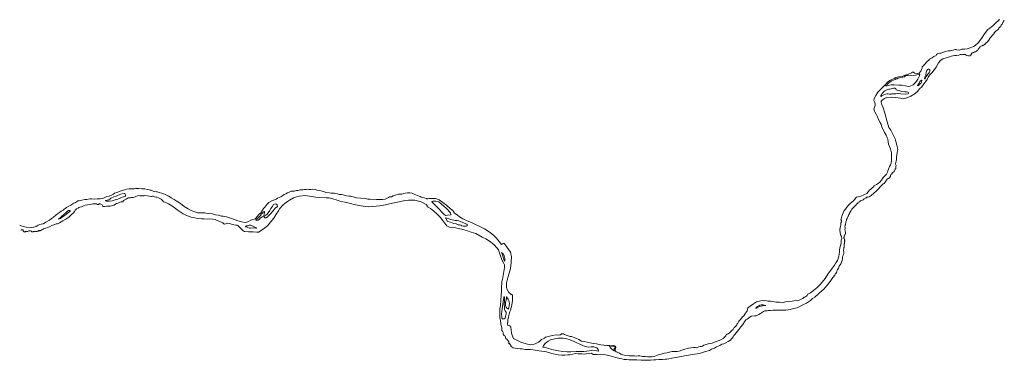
# Model space of a CAD drawing. Header units: metres. Extents: x 347609 to 404409, y 8548087 to 8605413.
# Tile 26 of 46: x 385548 to 390665, y 8577299 to 8579071. Entities that reach past the tile are written whole.
import ezdxf

# ---------------------------------------------------------------- set-up
doc = ezdxf.new("R2010")
doc.units = ezdxf.units.M
doc.layers.add('01. RIO', color=7, linetype='Continuous', lineweight=5, true_color=0x2776bb)

# ---------------------------------------------------------------- blocks, each defined once
blk = doc.blocks.new('REIORORI')
at = {"layer": '01. RIO', "color": 152, "lineweight": 15, "true_color": 0x2776bb, "flags": 128}
for points in [[(385548.5, 8578001.6), (385556.3, 8577998.9), (385569.1, 8577994.6), (385582.1, 8577991.7), (385611.1, 8577989), (385622.3, 8577990.8), (385633.5, 8577995.2), (385645.3, 8578001.6), (385653.3, 8578004.8), (385660.9, 8578006.5), (385670.7, 8578009.1), (385683.7, 8578016.8), (385703.1, 8578027.7), (385713.6, 8578036), (385723.4, 8578043.5), (385736.4, 8578053.5), (385744.8, 8578060.7), (385754.8, 8578068.5), (385764.6, 8578075.1), (385773.9, 8578080.2), (385779.5, 8578084.7), (385785.1, 8578089.2), (385792.2, 8578094.4), (385803.4, 8578100.7), (385814.3, 8578106.4), (385820.1, 8578110), (385830.1, 8578116.1), (385838.2, 8578120.3), (385848.4, 8578126.4), (385851.4, 8578128.4), (385857.7, 8578129.3), (385872, 8578132.4), (385886.8, 8578136.1), (385897.5, 8578136.3), (385913, 8578138.5), (385924.2, 8578138.4), (385936.4, 8578137.7), (385950.6, 8578138.3), (385966, 8578138.5), (385980.5, 8578140.3), (385987.4, 8578143.4), (385998.4, 8578149.8), (386012.6, 8578153.4), (386020.2, 8578156), (386025.4, 8578158.8), (386035.6, 8578162.6), (386041.5, 8578168.6), (386054, 8578172.5), (386076, 8578181.2), (386093.2, 8578186.4), (386104.6, 8578189), (386117.8, 8578190.9), (386125.8, 8578190.7), (386131.5, 8578190.7), (386141.9, 8578191.3), (386146.2, 8578193.2), (386151.3, 8578194.6), (386153.9, 8578192.7), (386161, 8578191.8), (386168.3, 8578193.2), (386182.9, 8578191.7), (386197.9, 8578190.2), (386210.1, 8578187.8), (386221.2, 8578184.9), (386226.8, 8578183.6), (386231.1, 8578183.4), (386242.8, 8578179.2), (386250.8, 8578177.2), (386259.9, 8578174.9), (386264.7, 8578175.1), (386272.5, 8578171.8), (386285.8, 8578168.7), (386300.9, 8578163.3), (386312, 8578158.4), (386318.1, 8578155.3), (386324.2, 8578152.6), (386336.3, 8578144.6), (386351.8, 8578135.5), (386360.7, 8578128.2), (386370.2, 8578123.3), (386383.4, 8578113.8), (386402.4, 8578099.5), (386424.5, 8578086.3), (386438.9, 8578078.3), (386458.5, 8578070.7), (386473.7, 8578066.9), (386488.6, 8578066.9), (386503.5, 8578066.5), (386509.7, 8578066.5), (386516.9, 8578064.7), (386528.7, 8578062.8), (386550.9, 8578060.8), (386566.5, 8578055.5), (386580.9, 8578053.8), (386596.4, 8578049.6), (386606.6, 8578049.1), (386613.8, 8578046.4), (386622.5, 8578045.2), (386638.1, 8578039.5), (386653.7, 8578035.3), (386682, 8578024.7), (386701, 8578018.6), (386720.6, 8578016.5), (386733.9, 8578018.7), (386753.7, 8578028.9), (386773.6, 8578035.7), (386780.9, 8578044.6), (386793.3, 8578058.4), (386801.5, 8578065.9), (386810.2, 8578079.6), (386814.9, 8578087.9), (386821.5, 8578095.2), (386832.5, 8578109.1), (386843.6, 8578119), (386854.9, 8578127.3), (386867.2, 8578132), (386880.8, 8578136.4), (386888.9, 8578142), (386905.4, 8578149.9), (386916, 8578155.9), (386923.1, 8578162.2), (386930.6, 8578165.6), (386940.6, 8578170.8), (386952.9, 8578175.8), (386958.3, 8578178.6), (386966.4, 8578179.6), (386975.3, 8578179), (386981.7, 8578180.9), (386987.5, 8578182.1), (386994.8, 8578181.9), (387001.4, 8578183.3), (387005.7, 8578185.7), (387009.9, 8578186.3), (387020.3, 8578186.5), (387028.9, 8578187.8), (387036.4, 8578188.1), (387045.3, 8578188.5), (387052.4, 8578188.3), (387062.1, 8578187.7), (387071.6, 8578189.5), (387085.5, 8578187.1), (387093, 8578184), (387105.9, 8578182.1), (387115, 8578180.8), (387131.5, 8578176.1), (387139.8, 8578172.6), (387156.3, 8578170.1), (387166.6, 8578169), (387175.1, 8578168.8), (387184.7, 8578168.2), (387191.1, 8578166.8), (387199.9, 8578164.1), (387208.8, 8578161.8), (387216.8, 8578161.4), (387221.3, 8578161.4), (387228.4, 8578159.8), (387246.6, 8578154.7), (387259.1, 8578152.6), (387267.2, 8578152.2), (387281.4, 8578149.7), (387298, 8578144.9), (387321.6, 8578142), (387343.8, 8578140), (387357.6, 8578137.6), (387367.1, 8578137.4), (387402.7, 8578135.6), (387419.4, 8578135.9), (387434.4, 8578134.7), (387448, 8578136.5), (387458.2, 8578142), (387465.1, 8578146.5), (387470, 8578149.3), (387479.8, 8578149.9), (387489.2, 8578154.7), (387504.3, 8578159.5), (387517.5, 8578162.6), (387534.5, 8578163.4), (387542.6, 8578167.1), (387551.8, 8578168.4), (387562.9, 8578169.6), (387575.8, 8578169.6), (387587.4, 8578168.7), (387598.3, 8578163.7), (387615, 8578156.8), (387628.7, 8578151.7), (387635.4, 8578148.4), (387642.6, 8578146.1), (387650, 8578144.6), (387661.5, 8578141), (387664.4, 8578138.4), (387669.6, 8578138.2), (387673.6, 8578140.8), (387685.1, 8578141.1), (387708.7, 8578139.8), (387727.3, 8578133.3), (387746.8, 8578120), (387766.5, 8578106.6), (387789, 8578085.3), (387797.8, 8578079.7), (387802.4, 8578073.9), (387807.5, 8578064.2), (387821.3, 8578054.9), (387833.3, 8578044.5), (387851.8, 8578035.6), (387873.6, 8578024.1), (387895.9, 8578015.2), (387916.3, 8578006), (387943.2, 8577992.9), (387963.9, 8577982.1), (387983.5, 8577970.1), (387995.1, 8577961.9), (388010, 8577950.3), (388022.1, 8577938), (388034.1, 8577923.2), (388044.5, 8577909.7), (388052.4, 8577902.1), (388057.1, 8577904.4), (388061.2, 8577906.8), (388065.4, 8577907), (388068.5, 8577903.8), (388081.4, 8577886.3), (388099.3, 8577860.8), (388104, 8577837.8), (388103, 8577810.8), (388101, 8577788.2), (388096.5, 8577770.5), (388090.8, 8577747.6), (388081.5, 8577715.4), (388078.7, 8577702.2), (388077.9, 8577690.2), (388078.4, 8577677), (388083.4, 8577663.3), (388089.9, 8577651.2), (388098, 8577644.1), (388101.6, 8577641.1), (388104.9, 8577641.2), (388107.4, 8577640), (388108.7, 8577637.6), (388109.6, 8577631.5), (388109, 8577623.5), (388109.4, 8577618.4), (388109.9, 8577616.2), (388109.6, 8577612.6), (388108.9, 8577610.3), (388107.1, 8577597.5), (388105.4, 8577588.5), (388103.9, 8577579.5), (388100.9, 8577568.3), (388099.7, 8577562.3), (388098.2, 8577557.8), (388095.6, 8577550.7), (388093.8, 8577545.3), (388090.8, 8577532.8), (388088.8, 8577525.5), (388086.2, 8577516.1), (388085.1, 8577510.7), (388084.1, 8577506.4), (388084, 8577500), (388083.6, 8577490.8), (388084.5, 8577480.9), (388095.5, 8577479.1), (388100.7, 8577471.2), (388101.9, 8577458.4), (388104.2, 8577440), (388108.3, 8577423.9), (388114.7, 8577413.4), (388134.9, 8577402.6), (388155.9, 8577391), (388187.4, 8577382.5), (388205, 8577379.3), (388215.9, 8577381), (388226.5, 8577385.2), (388244.8, 8577393.6), (388251.8, 8577398.5), (388259.1, 8577407), (388267.9, 8577411), (388275.8, 8577413.7), (388281.2, 8577419.8), (388293.9, 8577422.7), (388317.7, 8577428.9), (388335.8, 8577430.8), (388347.7, 8577430.6), (388355.4, 8577430.8), (388358.9, 8577432.4), (388362.9, 8577436.3), (388367.9, 8577437.4), (388373.7, 8577437.2), (388379.9, 8577432.6), (388393.9, 8577427.6), (388408.7, 8577423.2), (388415.3, 8577423.4), (388424.7, 8577420.3), (388438.4, 8577413.6), (388453.8, 8577407.3), (388468.4, 8577398.4), (388481.3, 8577396.7), (388496.8, 8577393), (388512.2, 8577389.6), (388530.3, 8577386.6), (388546.3, 8577384.1), (388568.8, 8577379.5), (388583.6, 8577377.1), (388590.2, 8577375.3), (388598.8, 8577375.5), (388604.5, 8577376.9), (388614, 8577376.8), (388619.1, 8577375.3), (388627.4, 8577374.6), (388633.1, 8577375.5), (388635.6, 8577376.7), (388640.3, 8577375.3), (388643.8, 8577372.7), (388646.2, 8577369.6), (388646.1, 8577365.3), (388643.8, 8577359.7), (388642.2, 8577355.5), (388642.1, 8577352), (388642.6, 8577348.6), (388647.4, 8577344.1), (388653.6, 8577341.5), (388664.8, 8577336.3), (388672.5, 8577331.5), (388683, 8577327.2), (388697.8, 8577324.5), (388716.7, 8577323.1), (388729.9, 8577322.5), (388742.3, 8577321.6), (388752.8, 8577320.9), (388761.7, 8577322.5), (388770.5, 8577322.4), (388784.5, 8577319.4), (388800.3, 8577318.2), (388810.5, 8577317.6), (388825.9, 8577316.7), (388835, 8577317), (388844.5, 8577319), (388861.1, 8577325.6), (388868.1, 8577326.9), (388881.1, 8577330.8), (388899.4, 8577335.9), (388912.3, 8577338.8), (388929.7, 8577343.4), (388938.5, 8577344.4), (388953.3, 8577345.1), (388965.4, 8577345.6), (388975.3, 8577347.4), (388988.4, 8577351.5), (389003.7, 8577357.6), (389016, 8577360.9), (389023, 8577361.9), (389035.5, 8577363.5), (389049.6, 8577365.5), (389057.7, 8577365.2), (389061, 8577363.8), (389065.9, 8577363.8), (389069.3, 8577366.1), (389077.4, 8577368.6), (389084.3, 8577371.4), (389089.2, 8577371.3), (389092, 8577371), (389095.7, 8577372.1), (389102.9, 8577377.6), (389109.7, 8577379.7), (389125, 8577384.4), (389138.8, 8577387.3), (389146, 8577388.7), (389154.1, 8577391.9), (389164.4, 8577395.9), (389177.5, 8577400.4), (389192.3, 8577406.5), (389202.9, 8577411.8), (389209, 8577417.5), (389217.1, 8577426.9), (389219.9, 8577432.2), (389224.4, 8577434.7), (389229, 8577436.4), (389239, 8577443.2), (389249.4, 8577453.9), (389255.3, 8577459.7), (389260.7, 8577469.3), (389267.7, 8577475.7), (389274.2, 8577483.6), (389276.2, 8577488.9), (389280.5, 8577492.6), (389285.9, 8577502.2), (389295.5, 8577512.5), (389304.2, 8577524.5), (389311.2, 8577531.3), (389316.7, 8577539.6), (389320, 8577544.2), (389324.9, 8577550.5), (389328.7, 8577557.2), (389329.7, 8577563.5), (389331.9, 8577571.5), (389344.2, 8577580.4), (389361.7, 8577593.3), (389376.8, 8577603.9), (389399.7, 8577608), (389420.6, 8577609.9), (389437.2, 8577606.5), (389450.2, 8577606.5), (389459, 8577604.3), (389479.3, 8577601.3), (389495.6, 8577601.1), (389512.7, 8577598.7), (389526.8, 8577603.3), (389543.6, 8577604.8), (389562, 8577607.6), (389583.5, 8577610.4), (389598.6, 8577612.5), (389609.1, 8577616.8), (389617.6, 8577621.1), (389624.5, 8577627.4), (389632, 8577629.1), (389640.5, 8577635.9), (389644.4, 8577642.5), (389656.7, 8577649.3), (389672.7, 8577662.1), (389689.9, 8577676.4), (389709.9, 8577695.4), (389734.2, 8577724.5), (389746.9, 8577746.4), (389766.9, 8577773), (389781.9, 8577793.6), (389789.9, 8577805.3), (389797.4, 8577818.1), (389804.6, 8577839.9), (389807.6, 8577860.9), (389807.9, 8577873.5), (389811.8, 8577890.8), (389814.8, 8577900.6), (389817.2, 8577910.5), (389817, 8577918), (389817.2, 8577924.8), (389819.6, 8577932.6), (389819.4, 8577943.3), (389815.3, 8577948), (389810.8, 8577959.6), (389809.5, 8577979.6), (389813.6, 8577996.2), (389815.7, 8578000.1), (389814.8, 8578002.4), (389814.4, 8578007.6), (389815.5, 8578013.8), (389818.9, 8578019.4), (389819.6, 8578022.4), (389817.8, 8578026.3), (389815.7, 8578030.5), (389817, 8578035.5), (389820.6, 8578049.3), (389827.5, 8578066.3), (389832.8, 8578077.7), (389839.9, 8578085.2), (389846.6, 8578096.3), (389856.7, 8578107.1), (389863.9, 8578114.9), (389881.1, 8578128.5), (389894.2, 8578145), (389897.2, 8578147.6), (389903, 8578150.1), (389918.4, 8578153.1), (389935.3, 8578159.7), (389951, 8578167.5), (389957.2, 8578174.8), (389961.9, 8578181.8), (389972.8, 8578190.4), (389983.2, 8578199.6), (389988.5, 8578205.9), (390000.5, 8578214.2), (390009.5, 8578219.3), (390017.4, 8578226.2), (390026, 8578235.7), (390035.2, 8578249.5), (390039.5, 8578255.6), (390046.6, 8578261.6), (390052.2, 8578267.1), (390057.9, 8578277.9), (390059.2, 8578284.5), (390063.3, 8578293.3), (390067.6, 8578307), (390072.8, 8578315.8), (390076.4, 8578324.6), (390078.3, 8578340.7), (390078.7, 8578349.7), (390078.7, 8578377.3), (390072.5, 8578398.1), (390062.4, 8578422.7), (390061.3, 8578435.6), (390059.9, 8578450), (390055.4, 8578456.4), (390051.3, 8578469.3), (390042.5, 8578483.6), (390034.3, 8578499.9), (390029, 8578512.1), (390024.5, 8578527), (390020, 8578535.5), (390011.2, 8578550.9), (390005, 8578565.7), (389999.4, 8578578.6), (389991.7, 8578591.9), (389989.6, 8578594.2), (389987.2, 8578605.9), (389990, 8578616.2), (389993, 8578624.2), (389993.8, 8578631.7), (389991.5, 8578640.5), (389987.8, 8578646.1), (389986.7, 8578649.9), (389988.9, 8578660.9), (389996.4, 8578676), (390007.3, 8578693.4), (390023.2, 8578709.1), (390039.1, 8578724.3), (390047.9, 8578733.1), (390057.1, 8578745.7), (390069.3, 8578754.8), (390091.6, 8578764.8), (390101.4, 8578770.1), (390115.2, 8578773.4), (390133.4, 8578775.5), (390146.9, 8578781.5), (390166.6, 8578786.7), (390183.1, 8578794.3), (390187.2, 8578798.2), (390192.8, 8578798), (390198.3, 8578792.4), (390213.5, 8578790.3), (390222.3, 8578793.1), (390230.3, 8578803.3), (390234.5, 8578812.3), (390236.9, 8578817.9), (390237.5, 8578823.9), (390238, 8578825.9), (390240.7, 8578828.7), (390244, 8578831.2), (390248.9, 8578836.2), (390252.5, 8578840.7), (390260.3, 8578849.4), (390265.4, 8578855.7), (390271.6, 8578860.4), (390276.3, 8578865.3), (390289.8, 8578872.8), (390298, 8578879.2), (390309.6, 8578884.8), (390311.7, 8578888), (390313, 8578890.2), (390318.1, 8578893.6), (390323.3, 8578895.3), (390329.5, 8578896.4), (390335.5, 8578895.7), (390344.3, 8578900.5), (390356.5, 8578904.8), (390373, 8578907.8), (390385.4, 8578909.2), (390398.1, 8578912.3), (390407.5, 8578915.3), (390415.1, 8578915), (390417, 8578914.4), (390431.6, 8578912.8), (390443.5, 8578916.8), (390457, 8578917.3), (390471.2, 8578919.7), (390486.7, 8578923.8), (390504.5, 8578931.4), (390513.4, 8578936.9), (390528.1, 8578949.4), (390540.6, 8578965), (390549.6, 8578977.8), (390558.7, 8578991.5), (390567.1, 8579003.2), (390579.4, 8579019.2), (390588.9, 8579026.4), (390598, 8579032.9), (390605.1, 8579039), (390618.6, 8579051.8), (390635.7, 8579067.9), (390639.5, 8579073.3)], [(385554.5, 8577977.1), (385555.7, 8577977.8), (385556.9, 8577978), (385557.4, 8577978), (385557.8, 8577978.6), (385558.3, 8577978.9), (385559.5, 8577978.5), (385562, 8577978.3), (385564.6, 8577977.3), (385565.9, 8577976.4), (385566.6, 8577975.7), (385567.4, 8577975.1), (385567.8, 8577974.6), (385567.4, 8577973.4), (385566.7, 8577972.2), (385566.4, 8577971), (385568, 8577970), (385571.6, 8577967.9), (385573.5, 8577967), (385575.9, 8577966.4), (385577, 8577967.9), (385578.9, 8577969.5), (385580.3, 8577969.9), (385583.6, 8577969.8), (385587, 8577969.4), (385589, 8577969.4), (385592, 8577970), (385596.7, 8577971.7), (385600.5, 8577972.4), (385604.6, 8577971.9), (385609, 8577970.7), (385610.7, 8577969.3), (385610.2, 8577968.4), (385610.3, 8577967.6), (385612.3, 8577966.5), (385615.8, 8577966.8), (385619, 8577967.3), (385620.9, 8577968.3), (385623.6, 8577969), (385626.5, 8577969.1), (385628.3, 8577969.3), (385631, 8577968.4), (385632.9, 8577968.9), (385634, 8577969.6), (385637.6, 8577969.7), (385638.8, 8577970.7), (385641, 8577971.6), (385643.2, 8577971.4), (385644.8, 8577971.4), (385646.1, 8577972.3), (385647.5, 8577973.4), (385648.4, 8577974.3), (385649.4, 8577974.1), (385649.8, 8577973.1), (385651.7, 8577972.7), (385653.6, 8577973.4), (385655.1, 8577973.3), (385656.8, 8577973.5), (385657.1, 8577974.3), (385658, 8577975), (385658.9, 8577974.8), (385659.3, 8577974.6), (385660.3, 8577975.4), (385661.1, 8577976.3), (385661.5, 8577977), (385662.3, 8577977.9), (385663.8, 8577978.4), (385665.3, 8577978.4), (385666, 8577979.2), (385667.6, 8577979.6), (385669.9, 8577980.4), (385672.4, 8577982.3), (385679.1, 8577984.6), (385684.5, 8577986), (385692.8, 8577989.4), (385703.7, 8577993.9), (385716.1, 8577999.4), (385730.7, 8578004.6), (385738.2, 8578008.3), (385744.7, 8578009.2), (385755.9, 8578014.7), (385773.5, 8578025.1), (385787.7, 8578033.2), (385803.1, 8578043.1), (385807.7, 8578047.8), (385813.2, 8578053.1), (385817.8, 8578057.6), (385826.3, 8578064.1), (385832.7, 8578072.7), (385836.2, 8578079.4), (385844, 8578086.6), (385852.1, 8578089.7), (385856.4, 8578093.6), (385861.8, 8578095.2), (385870.4, 8578097.6), (385880.5, 8578102), (385889.5, 8578105.6), (385902.2, 8578108.2), (385915.4, 8578110), (385927.8, 8578112.1), (385937.2, 8578113.7), (385948.6, 8578112.8), (385951.8, 8578109.9), (385955.7, 8578108.7), (385958.9, 8578109.4), (385960.2, 8578111.4), (385960.6, 8578113.3), (385961.8, 8578114.2), (385964.4, 8578113.7), (385967.2, 8578112.5), (385969.9, 8578110.8), (385977.5, 8578107.1), (385980.8, 8578101.2), (385982.2, 8578099.3), (385990.2, 8578098.8), (386002.1, 8578100), (386017.9, 8578101.1), (386032.3, 8578103.8), (386038.7, 8578105.3), (386046.5, 8578111.4), (386050.8, 8578115.2), (386058.3, 8578116), (386066, 8578120.6), (386075.4, 8578123.1), (386084, 8578124), (386085.7, 8578124.6), (386085.5, 8578127.1), (386086.1, 8578129), (386091.2, 8578131.6), (386101.6, 8578137.3), (386112.5, 8578143.3), (386119.1, 8578143.7), (386125.1, 8578144.1), (386129.9, 8578145), (386137.7, 8578146.1), (386148.5, 8578149.1), (386152.8, 8578150.2), (386159.9, 8578153.7), (386169.7, 8578155.6), (386175.1, 8578154.6), (386193.8, 8578155), (386196.7, 8578156.2), (386210.7, 8578154.6), (386222.3, 8578153.6), (386229.1, 8578151.4), (386234.1, 8578150.4), (386237.9, 8578152), (386242.6, 8578152.4), (386248.5, 8578150.1), (386256.6, 8578148.1), (386261.5, 8578147.1), (386270.2, 8578143.3), (386283.5, 8578137.1), (386290.8, 8578131), (386295.8, 8578124), (386305.2, 8578121.1), (386321, 8578113.5), (386338.5, 8578102.9), (386358.6, 8578089), (386372.2, 8578078.6), (386397.8, 8578061.7), (386415.6, 8578052), (386439.3, 8578043.6), (386458, 8578039.4), (386473.5, 8578036.7), (386493.3, 8578034.7), (386505.7, 8578034.3), (386522.7, 8578033.3), (386533.7, 8578034.1), (386551.9, 8578033.4), (386564.3, 8578030.8), (386582.4, 8578022.9), (386604.2, 8578013.9), (386609.8, 8578009.3), (386614, 8578007.6), (386619.7, 8578008.7), (386623.2, 8578011.4), (386628.1, 8578013), (386638.6, 8578010.5), (386648.8, 8578006.9), (386651.8, 8578005.1), (386662, 8578003.6), (386672.4, 8578001.6), (386678.2, 8578001.5), (386682, 8578000.8), (386685.6, 8577996.5), (386693.5, 8577988.8), (386707.6, 8577973.4), (386716.3, 8577969), (386738, 8577966.5), (386761.7, 8577966.8), (386781.2, 8577965.9), (386789.9, 8577965.9), (386813.4, 8577980.9), (386835.6, 8577998.7), (386858.6, 8578025.7), (386868.7, 8578039.2), (386881.5, 8578059.2), (386892.8, 8578076.7), (386900.9, 8578089.3), (386915.9, 8578105.2), (386927.5, 8578116.2), (386939.7, 8578124.3), (386950.1, 8578131.8), (386971.1, 8578143.6), (386987.2, 8578149.9), (387003.1, 8578152.3), (387032.3, 8578155.4), (387064.7, 8578150.3), (387098.4, 8578145.3), (387141.6, 8578144), (387156.8, 8578143.4), (387176.2, 8578139.2), (387198.5, 8578131.4), (387217.3, 8578125.7), (387239.1, 8578121.6), (387266.6, 8578113.9), (387293.2, 8578108.3), (387323.6, 8578102.5), (387343.8, 8578099.2), (387359.3, 8578097), (387382, 8578098.2), (387420.5, 8578103.1), (387449, 8578107.3), (387470.8, 8578113.1), (387494.1, 8578118.4), (387520.7, 8578124), (387535.4, 8578126.4), (387543.5, 8578129.2), (387555.6, 8578130.3), (387568.9, 8578131.7), (387586.7, 8578132.7), (387602.1, 8578132.2), (387620.9, 8578127.6), (387634.6, 8578122.6), (387645.7, 8578118.6), (387660.3, 8578110.1), (387665.5, 8578103.4), (387665.2, 8578099.3), (387670.7, 8578095.8), (387683.6, 8578088.8), (387701, 8578075.5), (387715.5, 8578061.7), (387733.5, 8578042.9), (387744.6, 8578027.8), (387756.4, 8578013.7), (387767.4, 8577999.1), (387782.1, 8577992.3), (387794.1, 8577989.7), (387812.8, 8577987.5), (387829.2, 8577985.4), (387850.3, 8577980.2), (387874.9, 8577973.2), (387893.9, 8577965.7), (387918.1, 8577958.6), (387952.2, 8577939.8), (387970.2, 8577930.1), (387990.1, 8577919.6), (388011.4, 8577902.1), (388028.8, 8577883.2), (388035.7, 8577873.1), (388045.5, 8577847.7), (388054.4, 8577821.6), (388063.6, 8577803.4), (388068.2, 8577795), (388067, 8577781.9), (388062.8, 8577750.5), (388057.1, 8577718.7), (388054.3, 8577708.6), (388053.5, 8577694.3), (388051.7, 8577685.9), (388051.9, 8577672.8), (388052.7, 8577658.5), (388050.5, 8577636.2), (388048.2, 8577612.7), (388047.9, 8577601.8), (388047, 8577595), (388046, 8577583.1), (388044.9, 8577573), (388044.1, 8577567.8), (388043.5, 8577558.4), (388043.5, 8577549.6), (388043.3, 8577542.6), (388042.6, 8577537.2), (388043.3, 8577528.6), (388044, 8577519), (388046.2, 8577508.6), (388048.6, 8577488.3), (388053.3, 8577466.7), (388054.4, 8577463.7), (388053.1, 8577460.3), (388052.7, 8577458.4), (388053, 8577456.4), (388054.6, 8577453.3), (388056.7, 8577449.9), (388060.8, 8577444.2), (388060.7, 8577435.8), (388062.1, 8577431.2), (388067.3, 8577425.6), (388068.2, 8577426.1), (388071.4, 8577424.6), (388072.8, 8577421.6), (388073.2, 8577418.1), (388072.9, 8577415.3), (388074.2, 8577412.1), (388081.6, 8577407.1), (388086.8, 8577400.8), (388090.5, 8577396.1), (388089.5, 8577390.5), (388087.8, 8577387.2), (388088.5, 8577386.2), (388089.7, 8577386.4), (388092, 8577387.7), (388093.8, 8577386.6), (388094.8, 8577384.8), (388095.5, 8577382), (388094.7, 8577380.2), (388095.1, 8577379.9), (388096.7, 8577380.7), (388097.6, 8577381), (388099, 8577379.9), (388100.8, 8577376.5), (388101.6, 8577374.6), (388101.3, 8577372.7), (388102.9, 8577371.1), (388108.2, 8577367.4), (388112.7, 8577364.7), (388123.3, 8577362.4), (388137.3, 8577360.9), (388148.9, 8577359.7), (388159.6, 8577358.7), (388175.2, 8577355.9), (388188.9, 8577354.8), (388200.7, 8577354.8), (388216.1, 8577353.5), (388247.7, 8577348.5), (388285.2, 8577343.6), (388312.9, 8577334.2), (388346.2, 8577328.3), (388364.7, 8577326.6), (388380.9, 8577325.1), (388396.3, 8577327.8), (388407.5, 8577328.1), (388423, 8577330.7), (388434.4, 8577333.9), (388449.9, 8577333.5), (388469, 8577332.4), (388480.7, 8577331.4), (388491.6, 8577332.6), (388505.2, 8577335.3), (388519.5, 8577335.9), (388527.7, 8577330.1), (388548.2, 8577329.2), (388567.9, 8577330.3), (388583, 8577329.6), (388601, 8577325.7), (388621, 8577320.9), (388646.5, 8577313.5), (388666.2, 8577309), (388677.1, 8577306.7), (388689.5, 8577304.2), (388701.1, 8577303.2), (388714.9, 8577302), (388733.3, 8577301.1), (388754.3, 8577301.7), (388778.4, 8577300), (388792.9, 8577299.5), (388810.4, 8577299.1), (388826.6, 8577300), (388842.6, 8577301.4), (388854.6, 8577302), (388869.9, 8577302.8), (388888.5, 8577303.6), (388903.8, 8577304.4), (388910.7, 8577305.5), (388921.7, 8577306.9), (388937.6, 8577310.1), (388966.4, 8577316), (388987.9, 8577319.6), (389002.8, 8577322.2), (389033.9, 8577327.1), (389054.4, 8577330.5), (389069.4, 8577333.1), (389082.6, 8577335), (389086.4, 8577336.8), (389090.7, 8577338.8), (389106.2, 8577342.6), (389131.9, 8577350.9), (389142.6, 8577357.1), (389158.4, 8577362.7), (389169.9, 8577368.5), (389185.8, 8577376.8), (389196.1, 8577383), (389207.3, 8577384), (389218.2, 8577389.4), (389230.2, 8577396.4), (389237.6, 8577401.4), (389241.8, 8577403.6), (389245.5, 8577408.9), (389248.1, 8577412.6), (389252.6, 8577416.7), (389256.2, 8577421.9), (389258.9, 8577428.2), (389263.6, 8577433.4), (389271.6, 8577441.7), (389284.3, 8577458.8), (389296.1, 8577473.9), (389306.3, 8577486.1), (389314.9, 8577498.5), (389317.5, 8577503.7), (389321.5, 8577509.4), (389328.4, 8577513.9), (389341.5, 8577524.3), (389348.9, 8577528.4), (389366.6, 8577530.7), (389375.3, 8577531.1), (389388.9, 8577538.1), (389398.2, 8577542.3), (389403.7, 8577546.3), (389412.7, 8577552.2), (389421, 8577556), (389433.2, 8577556.4), (389439.6, 8577557.7), (389449.2, 8577558.6), (389462.3, 8577559.2), (389469.6, 8577559.2), (389483.1, 8577559.4), (389500.3, 8577560.4), (389518.6, 8577560.8), (389528.7, 8577560.8), (389540.8, 8577561.4), (389552.1, 8577563.6), (389568.4, 8577567.9), (389579.8, 8577571), (389591, 8577574.5), (389620.9, 8577588.9), (389636.3, 8577595.5), (389658.2, 8577610.2), (389668.5, 8577620.3), (389679.8, 8577627.2), (389700.2, 8577646.3), (389715.9, 8577660.3), (389726.3, 8577669.3), (389735.4, 8577679.3), (389744.4, 8577690.5), (389754.7, 8577701.9), (389763.8, 8577713.6), (389773.9, 8577729.8), (389784.6, 8577741.7), (389786.2, 8577746.3), (389787.4, 8577749.9), (389788, 8577751.3), (389789.4, 8577752.2), (389791.7, 8577752.9), (389792.4, 8577754.2), (389793.2, 8577757.6), (389793.7, 8577760.8), (389795.1, 8577762.9), (389796, 8577766.9), (389796.9, 8577768.7), (389797.3, 8577772), (389799.8, 8577773.4), (389802, 8577774.5), (389802.9, 8577776.4), (389803.7, 8577779.2), (389804.1, 8577782), (389805.3, 8577785.9), (389806.9, 8577788.9), (389812, 8577795.1), (389815.3, 8577801.4), (389818.7, 8577809.9), (389819.8, 8577814.6), (389821.2, 8577819.7), (389823, 8577825.2), (389823.2, 8577827.7), (389823.3, 8577831.6), (389823.9, 8577834.1), (389824.5, 8577837.1), (389826, 8577841.1), (389826.8, 8577847.3), (389830.1, 8577855.2), (389830.6, 8577860.7), (389830.1, 8577864.7), (389829.2, 8577868), (389829.7, 8577870.2), (389829.8, 8577873.6), (389830.4, 8577876.5), (389830.4, 8577878.8), (389830.5, 8577881.8), (389831.5, 8577885.2), (389832.5, 8577888.4), (389832.9, 8577892.1), (389832.9, 8577897.6), (389832.8, 8577901.8), (389832.8, 8577905.7), (389833.8, 8577907.1), (389834.6, 8577912.5), (389834.8, 8577916.5), (389835.1, 8577918.3), (389835.4, 8577921.2), (389834.7, 8577922.8), (389835.2, 8577924.2), (389834.3, 8577926.5), (389833.9, 8577928.8), (389832.3, 8577932.2), (389831.5, 8577934.7), (389831.1, 8577936.7), (389831.3, 8577937.6), (389832, 8577938.8), (389832, 8577940.9), (389833.2, 8577944.6), (389834.2, 8577946.4), (389835.1, 8577949.4), (389836.4, 8577951.9), (389837.5, 8577954), (389838.7, 8577957.8), (389839.7, 8577960.9), (389839.1, 8577965), (389837.6, 8577969.5), (389837, 8577972.5), (389837, 8577974.6), (389836.4, 8577977.1), (389835.6, 8577978.7), (389837.2, 8577983.6), (389837.9, 8577988.5), (389836.8, 8577992.1), (389835.5, 8577994.5), (389835.9, 8577997.1), (389837.3, 8578001.6), (389839.1, 8578003.3), (389839.6, 8578006.2), (389840.1, 8578008.3), (389840.3, 8578011.9), (389840.3, 8578014.6), (389841.3, 8578019.3), (389843.2, 8578022.7), (389843.9, 8578026.3), (389845, 8578031.1), (389847.6, 8578037.2), (389850, 8578041.6), (389851.9, 8578045.7), (389854, 8578048), (389855.3, 8578049.8), (389855.8, 8578053.9), (389857.4, 8578057.7), (389859.4, 8578060.1), (389861, 8578064.8), (389864.8, 8578072.2), (389868.9, 8578078.3), (389873, 8578085), (389880.6, 8578093.2), (389886.2, 8578098.8), (389890.8, 8578103.5), (389894.5, 8578105.2), (389895.3, 8578107), (389895.3, 8578108.9), (389895.5, 8578110.3), (389897.4, 8578112.5), (389901.2, 8578114.2), (389903.7, 8578117.1), (389904.2, 8578119.4), (389909.5, 8578122.5), (389912.2, 8578122.9), (389914.1, 8578124.5), (389918, 8578128.1), (389921.7, 8578130.1), (389928.1, 8578131.2), (389930.3, 8578133), (389932.4, 8578134.8), (389933.7, 8578136.2), (389937, 8578138.6), (389944.2, 8578142.3), (389946.2, 8578144.6), (389947.4, 8578147.5), (389952.4, 8578147.3), (389957.3, 8578148.3), (389962.9, 8578149.7), (389973.4, 8578156.1), (389987.3, 8578168.8), (389998, 8578178.7), (390003.4, 8578184.5), (390007.1, 8578188.2), (390014.5, 8578194.4), (390018.6, 8578199.7), (390024.2, 8578206.9), (390029.1, 8578212.5), (390035.5, 8578216.6), (390039.4, 8578218.4), (390041.3, 8578219.7), (390042.7, 8578222.3), (390044.6, 8578225.8), (390049.7, 8578231.2), (390055.9, 8578240.5), (390063.7, 8578245.6), (390067.2, 8578248.5), (390073.2, 8578256.5), (390073.8, 8578258.2), (390072.6, 8578260), (390074.6, 8578264.8), (390078.3, 8578267.6), (390081, 8578271.9), (390087.2, 8578277.1), (390090.2, 8578278.9), (390092.1, 8578281.2), (390096.9, 8578293), (390100.4, 8578296.9), (390101.6, 8578306.8), (390102, 8578311.5), (390100.2, 8578315.6), (390098.7, 8578318.7), (390098.9, 8578322.4), (390100.4, 8578326.3), (390102.2, 8578336.6), (390104.1, 8578342.6), (390103.5, 8578346.5), (390104.5, 8578356.4), (390105.9, 8578366.9), (390107.8, 8578379.4), (390109.8, 8578390.5), (390111.3, 8578394.4), (390109.4, 8578403.7), (390105.3, 8578418.6), (390101.6, 8578436.3), (390096.9, 8578451.7), (390083.7, 8578478.7), (390074.9, 8578495.9), (390065, 8578510.2), (390055.5, 8578540), (390043.4, 8578584), (390035, 8578612), (390026.9, 8578633.8), (390024.5, 8578640.4), (390025.3, 8578646.4), (390030.8, 8578653.8), (390042.4, 8578661.4), (390054.7, 8578665.7), (390075.9, 8578668.4), (390098.5, 8578666.1), (390125.5, 8578662.6), (390138.3, 8578659.6), (390158, 8578663.7), (390179.2, 8578672.5), (390201.2, 8578687.3), (390214.6, 8578699.1), (390219.3, 8578704), (390223.5, 8578711), (390235.6, 8578720.9), (390246.9, 8578736.5), (390254.9, 8578748.1), (390263, 8578759.6), (390269.7, 8578771.9), (390276.5, 8578781.4), (390287, 8578791.8), (390297.4, 8578804.7), (390310.3, 8578824.4), (390323.1, 8578846), (390333.4, 8578857.5), (390345.9, 8578867), (390362.4, 8578872.7), (390374.1, 8578876.5), (390389.1, 8578881.6), (390406.2, 8578883.9), (390416.3, 8578884.9), (390428.9, 8578886.6), (390434.4, 8578889.1), (390440.1, 8578889.4), (390443.8, 8578887.8), (390446.3, 8578888), (390448.8, 8578889.4), (390450.6, 8578890.1), (390456, 8578888.9), (390462.3, 8578889.2), (390464.6, 8578887.6), (390466.1, 8578884.7), (390470.5, 8578883.4), (390474.1, 8578884.1), (390477.8, 8578883.4), (390484.6, 8578882.2), (390487.4, 8578882.9), (390490, 8578884.4), (390490.9, 8578887.2), (390493.3, 8578890.7), (390494.4, 8578894.2), (390496.3, 8578896.3), (390498.3, 8578897.9), (390502.5, 8578898.9), (390504.8, 8578900.6), (390509.3, 8578903), (390512.2, 8578903.7), (390516.1, 8578903.8), (390517.3, 8578904.4), (390520, 8578906.2), (390522.7, 8578909.8), (390525.1, 8578911.4), (390526.8, 8578912.5), (390528, 8578915.1), (390530.4, 8578919.6), (390533.1, 8578922.3), (390535.9, 8578925.2), (390536.7, 8578928.5), (390539.3, 8578930.7), (390542.8, 8578933.2), (390546.9, 8578933.8), (390549.7, 8578935.3), (390551.3, 8578937.1), (390552.9, 8578937.7), (390555.1, 8578936.9), (390559.4, 8578939.2), (390561, 8578941.5), (390564, 8578942.3), (390567.1, 8578946), (390570, 8578949.5), (390573, 8578952), (390577.8, 8578955), (390584.8, 8578963.6), (390589.5, 8578972.1), (390591.1, 8578975.4), (390596.2, 8578981.1), (390605.2, 8578991.5), (390612, 8578999.4), (390612.6, 8579000.5), (390611.5, 8579002.7), (390618.5, 8579008.3), (390627.4, 8579016.2), (390632.2, 8579020.1), (390635.9, 8579025.4), (390636.7, 8579028.3), (390639, 8579030.6), (390642.8, 8579032.9), (390646.4, 8579035.5), (390647.3, 8579038.5), (390648.6, 8579042.1), (390652.6, 8579046.9), (390654.9, 8579051.8), (390656.7, 8579056.3), (390659.4, 8579057.8), (390660.7, 8579060.6), (390660.3, 8579062.3), (390661.6, 8579064.7), (390663.6, 8579067.3), (390664.5, 8579068.7)]]:
    blk.add_lwpolyline(points, dxfattribs=at)
for points in [[(390055.7, 8578732.6), (390049, 8578728.9), (390048.3, 8578725.8), (390051.7, 8578724.1), (390060.5, 8578727.9), (390075.9, 8578731), (390091.9, 8578731.4), (390116.8, 8578730.6), (390132.2, 8578729.7), (390150.3, 8578726.6), (390164.9, 8578723.5), (390176.1, 8578724.9), (390190.6, 8578732.6), (390204.8, 8578745.2), (390216, 8578761.2), (390224.4, 8578778.3), (390225.4, 8578787.2), (390222.8, 8578787.8), (390203.7, 8578782.9), (390176, 8578781), (390165.3, 8578782.4), (390162, 8578780.5), (390153.2, 8578780.5), (390145.3, 8578773.7), (390137, 8578772), (390127.2, 8578770.3), (390112.9, 8578766.9), (390108.4, 8578763.1), (390102.3, 8578762.3), (390097.4, 8578759.7), (390088.7, 8578756.4), (390080.2, 8578751.9), (390070.8, 8578747.1), (390062.7, 8578739.6), (390058, 8578734.6)], [(390250.9, 8578763.2), (390254.4, 8578767.5), (390259.3, 8578775.7), (390268, 8578787.6), (390272.6, 8578793.1), (390275.8, 8578796.8), (390278.2, 8578803.4), (390278.1, 8578808.6), (390276.8, 8578812), (390273.3, 8578813.3), (390269, 8578813.3), (390264.8, 8578810.7), (390261.9, 8578806.2), (390260.3, 8578800.7), (390258.8, 8578793.4), (390256, 8578783.3), (390253.6, 8578776.3), (390250.9, 8578770.1), (390249.8, 8578766.8), (390249.8, 8578765.2), (390250, 8578764), (390250.3, 8578763.5)], [(390213.2, 8578727.3), (390218, 8578727.8), (390219.8, 8578728.4), (390220.3, 8578731.5), (390222.5, 8578733.5), (390230.1, 8578739.2), (390234.3, 8578745.5), (390235.7, 8578756.1), (390234, 8578756.9), (390228.7, 8578753.2), (390223.6, 8578746), (390221.4, 8578739.9), (390219.5, 8578735.3), (390215.6, 8578730.8), (390214, 8578729), (390213.3, 8578728.1)], [(390024.8, 8578671.5), (390023.2, 8578672.5), (390023.8, 8578675.3), (390027.2, 8578680.5), (390030.2, 8578686.5), (390034.3, 8578692.3), (390037.9, 8578696.8), (390043.7, 8578700.8), (390049.8, 8578704.6), (390054.5, 8578706.6), (390063.8, 8578709.1), (390069.9, 8578709.7), (390076.6, 8578711.6), (390084.3, 8578713.3), (390088.6, 8578714.1), (390092.2, 8578714.8), (390096.2, 8578714.2), (390101.1, 8578710.2), (390102.4, 8578706.6), (390107, 8578703.7), (390120.8, 8578701.3), (390131.9, 8578697.3), (390147.5, 8578696), (390156.1, 8578696.2), (390164, 8578693.6), (390166.5, 8578691.5), (390167.3, 8578688.8), (390165.7, 8578685.6), (390151.7, 8578683.7), (390127.6, 8578685.2), (390112.4, 8578686.7), (390100.3, 8578685.8), (390080.3, 8578684.5), (390076.2, 8578683), (390067.1, 8578682.6), (390060.1, 8578684.6), (390054.1, 8578684.4), (390041.8, 8578681.2), (390031.2, 8578676.6), (390027.5, 8578673.7), (390025.4, 8578671.8)], [(385994.6, 8578128.4), (386000.1, 8578126.8), (386014.5, 8578126.5), (386029.8, 8578128.8), (386045.3, 8578132.9), (386059.1, 8578137.7), (386077.1, 8578145.1), (386098.2, 8578153.6), (386097.5, 8578159.7), (386095.6, 8578166.8), (386091.5, 8578167.3), (386072.4, 8578162.8), (386049.2, 8578153.6), (386037.7, 8578148.9), (386022, 8578142.3), (386017.6, 8578137.6), (386009.7, 8578134.2), (385996.5, 8578130.1), (385995.1, 8578129.7)], [(387692.2, 8578120.9), (387698.8, 8578115), (387712, 8578101.6), (387729.6, 8578083.1), (387743.8, 8578067.9), (387752.1, 8578058.6), (387761.4, 8578052.5), (387771.1, 8578053.8), (387788.5, 8578056.2), (387786.5, 8578065.5), (387766.7, 8578088.9), (387738.9, 8578112.1), (387725.5, 8578122.5), (387711.4, 8578127.2), (387694.9, 8578127.6), (387690.6, 8578125.7), (387689.8, 8578123.6), (387690.5, 8578122.1)], [(385749.3, 8578033.2), (385759.8, 8578037.4), (385769.7, 8578042.8), (385779.7, 8578049.8), (385790.6, 8578057.6), (385799.5, 8578065.9), (385802.8, 8578068.4), (385806.9, 8578070.6), (385809, 8578072.2), (385810, 8578074.4), (385810.6, 8578077.1), (385809.7, 8578078.6), (385807.3, 8578079.1), (385802.1, 8578077.4), (385795.7, 8578072.3), (385788.2, 8578065.9), (385781.3, 8578060.9), (385774.2, 8578053.9), (385768.5, 8578049.7), (385764.7, 8578045.8), (385758.4, 8578040.6), (385752.9, 8578036.6), (385750.2, 8578034.7)], [(386777.3, 8578027.4), (386780.9, 8578026.4), (386787.6, 8578027.9), (386794.4, 8578033.1), (386798.4, 8578038.4), (386805.2, 8578043.3), (386810.5, 8578045.5), (386815, 8578048.5), (386819, 8578056.5), (386819.5, 8578061.5), (386820, 8578068.7), (386820.3, 8578073.1), (386818.9, 8578073.5), (386813.9, 8578069.5), (386809.1, 8578063), (386805.3, 8578060.1), (386799, 8578052.4), (386792.8, 8578045.6), (386787.6, 8578039.6), (386780.8, 8578033.2), (386776.2, 8578029.8), (386776.7, 8578027.7)], [(386819.6, 8578044.3), (386822.1, 8578050), (386831.8, 8578057.7), (386839.3, 8578066.4), (386848.7, 8578077.8), (386854.1, 8578089.3), (386859.7, 8578098.1), (386867, 8578109), (386875.7, 8578112.3), (386883, 8578111.4), (386886.5, 8578106.9), (386887.2, 8578099.8), (386876.4, 8578091.1), (386864.7, 8578075.7), (386851.6, 8578060.5), (386835.4, 8578045.5), (386828.6, 8578039.6), (386822.9, 8578039.9), (386819.9, 8578041.8)], [(387760.6, 8578040.6), (387770.2, 8578037.9), (387788.4, 8578031.9), (387811.3, 8578026.9), (387821.7, 8578026), (387830.5, 8578024.3), (387847.8, 8578017.3), (387866.1, 8578009.6), (387871, 8578007.3), (387873, 8578005.9), (387873.8, 8578004), (387873.9, 8578001.4), (387873.3, 8577998.3), (387870.8, 8577996.4), (387863.8, 8577996.1), (387854.6, 8577996.4), (387845.2, 8577998.9), (387841.3, 8578001.4), (387838.2, 8578002.5), (387833.4, 8578003.4), (387827.6, 8578004), (387815.8, 8578008.1), (387804.8, 8578010.1), (387786.1, 8578017.7), (387771.8, 8578021.6), (387764.7, 8578032.5), (387761.9, 8578038.1)], [(386724.7, 8577997.3), (386723, 8577996.6), (386722.5, 8577995.6), (386723.2, 8577994), (386725.2, 8577992.7), (386734.2, 8577990), (386741.8, 8577986.6), (386747.4, 8577986), (386760.9, 8577987.4), (386774.8, 8577986.4), (386778.6, 8577986.8), (386779.2, 8577988.9), (386769.6, 8577992.3), (386760.1, 8577997.5), (386747.8, 8578001.6), (386740, 8578001.3), (386734.6, 8577999), (386729.6, 8577998.3), (386726.8, 8577997.9)], [(388051.6, 8577858.3), (388056.3, 8577847.6), (388061, 8577834.8), (388066.3, 8577818), (388068.7, 8577814.2), (388069.9, 8577817.8), (388069.8, 8577828), (388066.5, 8577841.7), (388061.9, 8577850.3), (388055.5, 8577856.7), (388053.5, 8577858.9), (388052.3, 8577859)], [(388063.7, 8577627), (388061.9, 8577613.9), (388060.9, 8577603.9), (388058.4, 8577591.6), (388057.1, 8577579.3), (388055.3, 8577566.2), (388053.1, 8577553.4), (388052.8, 8577539.4), (388053.7, 8577525.2), (388054.3, 8577517.6), (388057.5, 8577515.2), (388065.7, 8577514.4), (388070.8, 8577517.7), (388073, 8577526.8), (388076, 8577540.4), (388075.8, 8577549.8), (388070.8, 8577556), (388067.3, 8577564), (388067.2, 8577577.1), (388066.6, 8577589.6), (388067.4, 8577606.4), (388068.4, 8577616.5), (388068, 8577623.4), (388067.2, 8577627.8), (388066.1, 8577629), (388064.7, 8577629.2), (388064, 8577628.8)], [(388078.2, 8577628.8), (388077.9, 8577621.3), (388075.6, 8577611.6), (388073.5, 8577601.9), (388073.5, 8577584.5), (388076.3, 8577575.9), (388080.8, 8577569.1), (388088, 8577565.8), (388088.5, 8577568.5), (388090.8, 8577573.5), (388091.9, 8577581.6), (388091.6, 8577587.4), (388093.4, 8577593.7), (388092.2, 8577603.2), (388086.8, 8577616.9), (388081.9, 8577624.6), (388079.6, 8577628.5)], [(389372.8, 8577570.8), (389375.2, 8577574.3), (389382, 8577579.6), (389388.9, 8577583.2), (389394.1, 8577586.4), (389401.1, 8577587.1), (389412.4, 8577586.9), (389423.3, 8577585), (389425.7, 8577583.8), (389423, 8577583.7), (389415, 8577584), (389407.6, 8577582.5), (389400.8, 8577580.7), (389394.1, 8577578.6), (389386.2, 8577574.8), (389377.9, 8577571.4), (389373.3, 8577568.6), (389372.8, 8577569.9)], [(388266, 8577369), (388269.4, 8577375.5), (388280.9, 8577388.4), (388294.2, 8577398.1), (388306.1, 8577405.1), (388328.8, 8577410.5), (388346.7, 8577414.1), (388358.9, 8577414.8), (388372.4, 8577414.1), (388386.5, 8577412.4), (388408.5, 8577406), (388429.8, 8577396.4), (388443.1, 8577389.8), (388459.8, 8577382.8), (388487.4, 8577371.1), (388503.8, 8577367.1), (388517.6, 8577368.6), (388531.5, 8577369.5), (388547.4, 8577364.9), (388554.9, 8577355.9), (388556.7, 8577348.9), (388554.7, 8577347.2), (388546.9, 8577348.4), (388520.6, 8577350.9), (388496.1, 8577346.7), (388480.3, 8577344.8), (388470.2, 8577345.5), (388440, 8577344.8), (388412.3, 8577342.4), (388392.9, 8577343.6), (388371.4, 8577345.1), (388348.3, 8577347.9), (388312.7, 8577355), (388291.1, 8577363), (388274.9, 8577366.8), (388268, 8577368.2), (388266.6, 8577368.2)], [(388613.5, 8577371.9), (388614.9, 8577369.2), (388620.4, 8577362.2), (388623.3, 8577359.2), (388626.8, 8577355.9), (388630.2, 8577354.3), (388634.2, 8577350.1), (388636.2, 8577348.3), (388636.7, 8577350.1), (388637.3, 8577355.2), (388638.2, 8577360.2), (388642, 8577363.9), (388642.3, 8577368.1), (388639.6, 8577371.9), (388636.4, 8577372.8), (388632.5, 8577372.1), (388628.1, 8577371.9), (388623.7, 8577372.4), (388621.3, 8577373.6), (388617.2, 8577374), (388614.8, 8577373.3), (388613.7, 8577372.6), (388613.6, 8577372.3)]]:
    blk.add_lwpolyline(points, close=True, dxfattribs=at)

msp = doc.modelspace()

# ---------------------------------------------------------------- block references
msp.add_blockref('REIORORI', (0, 0))

doc.saveas('drawing.dxf')
